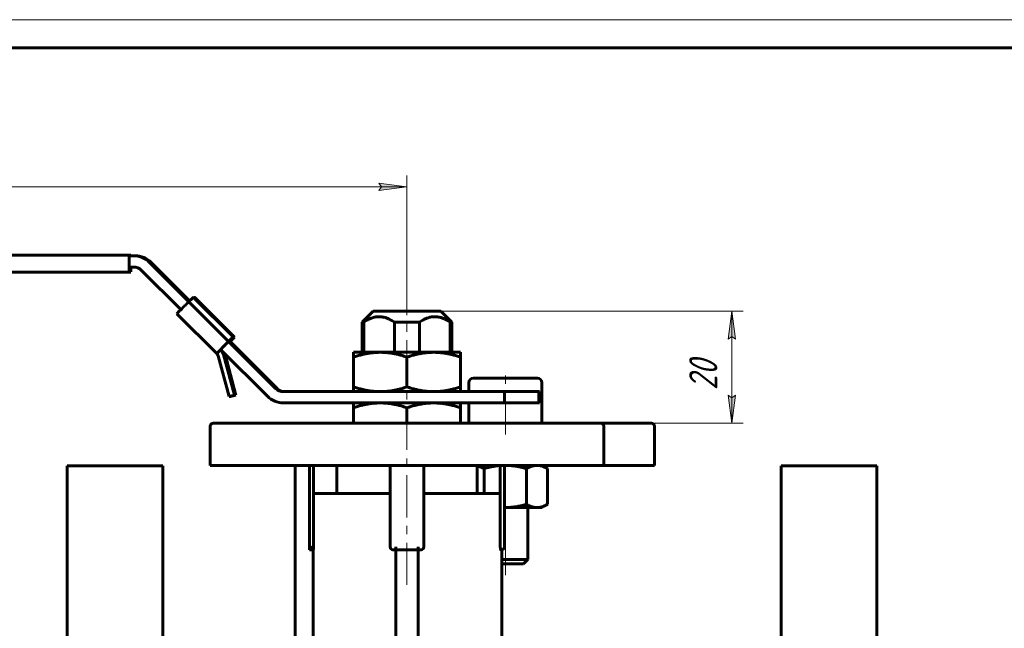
# Model space of a CAD drawing. Header units: millimetres. Extents: x 0 to 594, y 0 to 420.
# Tile 4 of 5: x 169 to 344, y 312 to 420. Entities that reach past the tile are written whole.
import ezdxf

# ---------------------------------------------------------------- set-up
doc = ezdxf.new("R2010")
doc.units = ezdxf.units.MM
for name, pattern in [('K5LT_AXLED', [12, 7.5, -1.5, 1.5, -1.5]), ('K5LT_BASIC', [0]), ('K5LT_THIN', [0])]:
    doc.linetypes.add(name, pattern=pattern)
doc.layers.add('Системный слой', color=7, linetype='Continuous')
doc.layers.add('Системный слой (1)', color=7, linetype='Continuous', true_color=0x6c6c6c)
doc.styles.add('KDIMTEXTSTYLE', font='txt', dxfattribs={"width": 0.96, "oblique": 15, "height": 5})
doc.styles.add('KTEXTSTYLE', font='txt', dxfattribs={"width": 0.96, "height": 5})
doc.dimstyles.new('KDIMSTYLE (1.00)', dxfattribs={"dimtxt": 5, "dimasz": 1, "dimexe": 2, "dimexo": 0, "dimgap": 1, "dimtad": 1, "dimtxsty": 'KDIMTEXTSTYLE', "dimsah": 1, "dimcen": 0, "dimdle": 1, "dimadec": 0, "dimazin": 0, "dimtfac": 0.667, "dimtmove": 0, "dimatfit": 3, "dimfxl": 1, "dimtvp": 1, "dimtolj": 1, "dimtzin": 0, "dimarcsym": 0})

# ---------------------------------------------------------------- blocks, each defined once
blk = doc.blocks.new('U0')
at = {"layer": 'Системный слой (1)', "color": 143, "linetype": 'K5LT_BASIC', "lineweight": 60, "true_color": 0x33acca}
for p, q in [((204.41, 361.06), (204.01, 360.64)), ((205.4, 362.06), (204.41, 361.06)), ((204.01, 360.64), (204.01, 360.64))]:
    blk.add_line(p, q, dxfattribs=at)
blk = doc.blocks.new('U1')
at = {"layer": 'Системный слой (1)', "color": 143, "linetype": 'K5LT_BASIC', "lineweight": 60, "true_color": 0x33acca}
for p in [(206.39, 362.77), (206.45, 362.84)]:
    blk.add_line(p, (206.45, 362.84), dxfattribs=at)
blk = doc.blocks.new('U2')
at = {"layer": 'Системный слой (1)', "color": 143, "linetype": 'K5LT_BASIC', "lineweight": 60, "true_color": 0x33acca}
for p, q in [((206.4, 362.76), (207.09, 363.47)), ((207.09, 363.47), (207.16, 363.54)), ((207.16, 363.54), (207.16, 363.54))]:
    blk.add_line(p, q, dxfattribs=at)
blk = doc.blocks.new('U4')
at = {"layer": 'Системный слой (1)', "color": 143, "linetype": 'K5LT_BASIC', "lineweight": 60, "true_color": 0x33acca}
for p, q in [((254.71, 323.23), (255.34, 323.23)), ((255.34, 323.23), (258.58, 323.23))]:
    blk.add_line(p, q, dxfattribs=at)
blk = doc.blocks.new('U6')
at = {"layer": 'Системный слой (1)', "color": 143, "linetype": 'K5LT_BASIC', "lineweight": 60, "true_color": 0x33acca}
for p, q in [((248.84, 355.43), (248.84, 353.84)), ((248.84, 351.84), (248.84, 348.23))]:
    blk.add_line(p, q, dxfattribs=at)
blk = doc.blocks.new('U7')
at = {"layer": 'Системный слой (1)', "color": 143, "linetype": 'K5LT_BASIC', "lineweight": 60, "true_color": 0x33acca}
for p, q in [((255.17, 333.23), (255.23, 333.23)), ((255.23, 333.23), (255.29, 333.23)), ((255.29, 333.23), (255.34, 333.23))]:
    blk.add_line(p, q, dxfattribs=at)
blk = doc.blocks.new('U8')
at = {"layer": 'Системный слой (1)', "color": 143, "linetype": 'K5LT_BASIC', "lineweight": 60, "true_color": 0x33acca}
for p, q in [((250.74, 340.55), (250.34, 340.66)), ((251.15, 340.38), (250.74, 340.55)), ((251.59, 340.15), (251.15, 340.38))]:
    blk.add_line(p, q, dxfattribs=at)
blk = doc.blocks.new('U10')
at = {"layer": 'Системный слой (1)', "color": 143, "linetype": 'K5LT_BASIC', "lineweight": 60, "true_color": 0x33acca}
for p, q in [((252.59, 340.41), (251.59, 340.15)), ((253.54, 340.59), (252.59, 340.41)), ((254.44, 340.7), (253.54, 340.59)), ((255.23, 340.73), (255.17, 340.73)), ((255.29, 340.73), (255.23, 340.73)), ((255.34, 340.73), (255.29, 340.73))]:
    blk.add_line(p, q, dxfattribs=at)
blk = doc.blocks.new('U12')
at = {"layer": 'Системный слой (1)', "color": 143, "linetype": 'K5LT_BASIC', "lineweight": 60, "true_color": 0x33acca}
for p, q in [((190.63, 375.42), (197.63, 368.43)), ((204.7, 361.35), (213.04, 353.02))]:
    blk.add_line(p, q, dxfattribs=at)
blk = doc.blocks.new('U13')
at = {"layer": 'Системный слой (1)', "color": 143, "linetype": 'K5LT_BASIC', "lineweight": 60, "true_color": 0x33acca}
for p, q in [((188.75, 376.01), (188.74, 375.34)), ((188.74, 375.34), (188.74, 375.13))]:
    blk.add_line(p, q, dxfattribs=at)
blk = doc.blocks.new('U14')
at = {"layer": 'Системный слой (1)', "color": 143, "linetype": 'K5LT_BASIC', "lineweight": 60, "true_color": 0x33acca}
for p, q in [((199.18, 369.98), (192.32, 376.84)), ((214.73, 354.43), (206.39, 362.77))]:
    blk.add_line(p, q, dxfattribs=at)
blk = doc.blocks.new('D3')
at = {"layer": 'Системный слой (1)'}
for points in [[(56.34, 390.26), (56.84, 390.92), (51.84, 390.26), (56.84, 389.6)], [(237.84, 390.26), (232.84, 390.92), (233.34, 390.26), (232.84, 389.6)]]:
    blk.add_hatch(color=7, dxfattribs=at).paths.add_polyline_path(points)
at = {"layer": 'Системный слой (1)', "color": 7, "linetype": 'K5LT_THIN', "lineweight": 18, "true_color": 0xffffff}
for p, q in [((51.84, 378.13), (51.84, 392.26)), ((51.84, 390.26), (56.84, 390.92)), ((56.84, 390.92), (56.34, 390.26)), ((233.34, 390.26), (232.84, 390.92)), ((232.84, 390.92), (237.84, 390.26)), ((237.84, 368.18), (237.84, 392.26)), ((56.84, 389.6), (51.84, 390.26)), ((237.84, 390.26), (51.84, 390.26)), ((56.34, 390.26), (56.84, 389.6)), ((237.84, 390.26), (232.84, 389.6)), ((232.84, 389.6), (233.34, 390.26))]:
    blk.add_line(p, q, dxfattribs=at)
blk.add_wipeout([(139.64, 391.26), (139.64, 398.64), (149.64, 398.64), (149.64, 391.26)]).dxf.layer = 'Системный слой (1)'
at = {"layer": 'Системный слой (1)', "color": 7, "insert": (139.64, 397.84), "char_height": 5, "attachment_point": 1, "style": 'KTEXTSTYLE'}
blk.add_mtext('\\fArial|b0|c204|p34;\\H5.0;\\W1.000;\\Q15;\\fGOST Type AU|b0|i0|c204|p34;\\Q15;\\W0.960;186', dxfattribs=at)
blk = doc.blocks.new('KDIMARROW_01')
at = {"layer": 'Системный слой'}
blk.add_hatch(color=0, dxfattribs=at).paths.add_polyline_path([(0, 0), (-5, 0.66), (-4.5, 0), (-5, -0.66)])
at = {"layer": 'Системный слой', "color": 0, "linetype": 'K5LT_THIN', "lineweight": 18}
for p, q in [((-4.5, 0), (-5, 0.66)), ((-5, 0.66), (0, 0)), ((0, 0), (-5, -0.66)), ((-5, -0.66), (-4.5, 0))]:
    blk.add_line(p, q, dxfattribs=at)
at = {"layer": 'Системный слой (1)', "color": 0, "linetype": 'K5LT_THIN', "lineweight": 18}
blk.add_line((237.84, 73.86), (236.84, 73.86), dxfattribs=at)
blk = doc.blocks.new('D4')
at = {"layer": 'Системный слой (1)'}
for points in [[(296.28, 363.18), (295.62, 368.18), (294.97, 363.18), (295.62, 363.68)], [(295.62, 348.23), (296.28, 353.23), (295.62, 352.73), (294.97, 353.23)]]:
    blk.add_hatch(color=7, dxfattribs=at).paths.add_polyline_path(points)
at = {"layer": 'Системный слой (1)', "color": 7, "linetype": 'K5LT_THIN', "lineweight": 18, "true_color": 0xffffff}
for p, q in [((243.84, 368.18), (297.62, 368.18)), ((294.97, 363.18), (295.62, 368.18)), ((295.62, 368.18), (296.28, 363.18)), ((295.62, 368.18), (295.62, 348.23)), ((295.62, 363.68), (294.97, 363.18)), ((296.28, 363.18), (295.62, 363.68)), ((295.62, 348.23), (294.97, 353.23)), ((294.97, 353.23), (295.62, 352.73)), ((295.62, 352.73), (296.28, 353.23)), ((296.28, 353.23), (295.62, 348.23)), ((267.59, 348.23), (297.62, 348.23))]:
    blk.add_line(p, q, dxfattribs=at)
blk.add_wipeout([(294.62, 354.12), (287.24, 354.12), (287.24, 361.96), (294.62, 361.96)]).dxf.layer = 'Системный слой (1)'
at = {"layer": 'Системный слой (1)', "color": 7, "insert": (288.04, 354.12), "char_height": 5, "attachment_point": 1, "rotation": 90, "style": 'KTEXTSTYLE'}
blk.add_mtext('\\fArial|b0|c204|p34;\\H5.0;\\W1.000;\\Q15;\\fGOST Type AU|b0|i0|c204|p34;\\Q15;\\W0.960;20', dxfattribs=at)
blk = doc.blocks.new('U52')
at = {"color": 7, "linetype": 'K5LT_THIN', "lineweight": 18, "true_color": 0xffffff}
blk.add_line((0, 420), (594, 420), dxfattribs=at)
at = {"color": 143, "linetype": 'K5LT_BASIC', "lineweight": 60, "true_color": 0x33acca}
blk.add_line((20, 415), (589, 415), dxfattribs=at)

msp = doc.modelspace()

# ---------------------------------------------------------------- linework, layer by layer
at = {"layer": 'Системный слой (1)', "color": 143, "linetype": 'K5LT_BASIC', "lineweight": 60, "true_color": 0x33acca}
for p, q in [((188.46, 378.125), (51.845, 378.125)), ((188.449, 377.125), (188.449, 376.125)), ((188.735, 378.125), (188.46, 378.125)), ((188.46, 378.007), (188.46, 376.007)), ((189.219, 378.007), (188.46, 378.007)), ((188.735, 378.125), (188.74, 378.007)), ((189.219, 378.007), (189.494, 378.007)), ((214.451, 354.43), (192.047, 376.836)), ((51.845, 375.125), (188.46, 375.125)), ((189.219, 376.007), (188.46, 376.007)), ((188.46, 375.125), (188.735, 375.125)), ((199.835, 370.614), (199.901, 370.614)), ((199.901, 370.614), (206.972, 363.543)), ((199.961, 370.553), (200.022, 370.614)), ((200.022, 370.614), (200.088, 370.614)), ((207.093, 363.543), (200.022, 370.614)), ((200.088, 370.614), (207.159, 363.543)), ((198.328, 369.129), (198.399, 369.2)), ((231.845, 368.181), (229.845, 366.181)), ((243.845, 368.181), (231.845, 368.181)), ((243.845, 368.181), (245.845, 366.181)), ((204.007, 360.644), (196.936, 367.715)), ((229.845, 360.844), (229.845, 366.181)), ((229.845, 366.181), (230.156, 366.181)), ((230.156, 360.844), (230.156, 366.181)), ((235.634, 366.181), (240.056, 366.181)), ((235.634, 360.844), (235.634, 366.181)), ((240.056, 360.844), (240.056, 366.181)), ((245.533, 366.181), (245.843, 366.181)), ((245.533, 360.844), (245.533, 366.181)), ((245.843, 366.181), (245.845, 366.181)), ((245.845, 360.844), (245.845, 366.181)), ((206.199, 362.836), (206.265, 362.836)), ((206.265, 362.836), (206.972, 363.543)), ((206.385, 362.836), (206.325, 362.896)), ((206.385, 362.836), (207.093, 363.543)), ((206.451, 362.836), (206.385, 362.836)), ((206.972, 363.543), (206.906, 363.543)), ((207.158, 363.543), (207.093, 363.543)), ((204.708, 361.345), (204.007, 360.644)), ((205.231, 360.454), (204.833, 361.221)), ((205.47, 362.129), (205.399, 362.058)), ((205.41, 362.058), (205.481, 362.129)), ((228.345, 359.996), (228.345, 360.844)), ((228.345, 360.844), (233.095, 360.844)), ((233.095, 360.844), (242.595, 360.844)), ((242.595, 360.844), (247.345, 360.844)), ((247.345, 360.844), (247.345, 359.996)), ((206.197, 352.986), (204.266, 360.195)), ((207.163, 353.244), (205.231, 360.454)), ((205.431, 360.623), (205.484, 360.454)), ((205.484, 360.454), (207.416, 353.244)), ((228.345, 359.996), (228.345, 354.693)), ((237.845, 359.996), (237.845, 354.693)), ((247.345, 359.996), (247.345, 354.693)), ((261.045, 356.231), (249.645, 356.231)), ((255.206, 353.844), (215.866, 353.844)), ((228.345, 353.844), (228.345, 354.693)), ((247.345, 354.693), (247.345, 353.844)), ((255.206, 353.844), (255.206, 351.844)), ((261.272, 353.844), (255.206, 353.844)), ((261.415, 353.844), (261.272, 353.844)), ((261.272, 351.844), (261.272, 353.844)), ((261.415, 353.844), (261.415, 351.844)), ((261.845, 355.431), (261.845, 348.231)), ((206.197, 352.986), (207.163, 353.244)), ((206.45, 352.986), (206.197, 352.986)), ((206.45, 352.986), (207.416, 353.244)), ((207.416, 353.244), (207.163, 353.244)), ((255.206, 351.844), (215.866, 351.844)), ((228.345, 350.996), (228.345, 351.844)), ((228.345, 348.231), (228.345, 350.996)), ((237.845, 348.231), (237.845, 350.996)), ((247.345, 351.844), (247.345, 350.996)), ((247.345, 348.231), (247.345, 350.996)), ((255.206, 351.844), (261.272, 351.844)), ((261.415, 351.844), (261.272, 351.844)), ((202.845, 340.731), (202.845, 347.731)), ((212.845, 348.231), (203.345, 348.231)), ((262.845, 348.231), (212.845, 348.231)), ((272.345, 348.231), (262.845, 348.231)), ((281.345, 348.231), (272.345, 348.231)), ((272.845, 340.731), (272.845, 347.731)), ((281.845, 340.731), (281.845, 347.731)), ((177.402, 340.625), (194.402, 340.625)), ((177.402, 340.625), (177.402, 175.625)), ((194.402, 340.625), (194.402, 175.625)), ((202.845, 340.731), (212.845, 340.731)), ((212.845, 340.731), (262.845, 340.731)), ((217.977, 340.731), (217.977, 295.625)), ((220.52, 340.731), (220.52, 325.731)), ((221.246, 335.731), (221.246, 340.731)), ((225.345, 335.731), (225.345, 340.731)), ((234.845, 340.731), (234.845, 326.231)), ((240.845, 326.231), (240.845, 340.731)), ((250.345, 335.731), (250.345, 340.731)), ((251.592, 335.731), (251.592, 340.151)), ((254.443, 335.731), (254.443, 340.731)), ((255.17, 326.231), (255.17, 340.731)), ((259.098, 333.812), (259.098, 340.151)), ((261.845, 340.731), (262.85, 340.151)), ((262.845, 340.731), (272.845, 340.731)), ((262.85, 333.812), (262.85, 340.151)), ((272.845, 340.731), (281.845, 340.731)), ((321.402, 340.625), (304.402, 340.625)), ((304.402, 340.625), (304.402, 175.625)), ((321.402, 175.625), (321.402, 340.625)), ((221.246, 335.731), (221.246, 326.231)), ((221.246, 335.731), (234.845, 335.731)), ((240.845, 335.731), (254.443, 335.731)), ((254.443, 326.231), (254.443, 335.731)), ((255.345, 333.231), (255.17, 333.231)), ((260.974, 333.231), (255.345, 333.231)), ((259.345, 333.231), (259.345, 323.998)), ((261.845, 333.231), (260.974, 333.231)), ((261.845, 333.231), (262.85, 333.812)), ((220.52, 325.731), (221.02, 326.231)), ((220.52, 325.731), (221.163, 325.731)), ((221.163, 285.511), (221.163, 325.731)), ((235.345, 325.731), (235.845, 325.731)), ((235.845, 326.231), (235.845, 325.731)), ((239.845, 325.731), (235.845, 325.731)), ((235.845, 325.731), (235.845, 285.375)), ((239.845, 325.731), (239.845, 326.231)), ((239.845, 325.731), (239.845, 285.375)), ((239.845, 325.731), (240.345, 325.731)), ((254.526, 325.731), (254.67, 325.731)), ((254.712, 325.733), (254.712, 303.125)), ((255.345, 323.998), (254.712, 323.998)), ((259.345, 323.998), (255.345, 323.998)), ((258.578, 323.231), (259.345, 323.998))]:
    msp.add_line(p, q, dxfattribs=at)
at = {"layer": 'Системный слой (1)', "color": 30, "linetype": 'K5LT_AXLED', "lineweight": 18, "true_color": 0xff8000}
for p, q in [((237.845, 319.477), (237.845, 370.181)), ((255.345, 346.231), (255.345, 358.231)), ((255.345, 321.231), (255.345, 335.231))]:
    msp.add_line(p, q, dxfattribs=at)
at = {"layer": 'Системный слой (1)', "color": 143, "linetype": 'K5LT_BASIC', "lineweight": 60, "true_color": 0x33acca}
for centre, radius, start, end in [((249.645, 355.431), 0.8, 90, 180), ((261.045, 355.431), 0.8, 0, 90), ((203.345, 347.731), 0.5, 90, 180), ((272.345, 347.731), 0.5, 0, 90), ((281.345, 347.731), 0.5, 0, 90), ((235.345, 326.231), 0.5, 180, 270), ((235.345, 326.231), 0.5, 180, 270), ((240.345, 326.231), 0.5, 270, 0), ((254.67, 326.231), 0.5, 270, 0)]:
    msp.add_arc(centre, radius, start, end, dxfattribs=at)
for centre, major_axis, ratio, start_param, end_param in [((188.46, 377.125), (0, -1), 0.0109891, 3.1415927, 4.712389), ((189.219, 374.007), (0, 4), 0.9999396, 5.4977871, 6.2831853), ((189.494, 374.007), (0, 4), 0.9999396, 5.4977871, 6.2831853), ((188.46, 376.125), (0, -1), 0.0109891, 4.712389, 6.2831853), ((189.219, 374.007), (0, 2), 0.9999396, 5.4977871, 6.2831853), ((198.421, 369.2), (-1.414, -1.414), 0.0077705, 3.1493634, 4.7201598), ((198.674, 369.2), (1.414, 1.414), 0.0077705, 0, 0.0077708), ((198.35, 369.129), (-1.414, -1.414), 0.0077705, 4.7201598, 6.2831853), ((205.492, 362.129), (1.414, 1.414), 0.0077705, 0.0077708, 1.5785671), ((203.3, 359.937), (0, 1), 0.9999396, 4.9741884, 5.4977871), ((215.866, 355.844), (0, -2), 0.9999396, 5.4977871, 6.2831853), ((216.14, 355.844), (0, -2), 0.9999396, 5.4977871, 6.2831853), ((215.866, 355.844), (0, -4), 0.9999396, 5.4977871, 6.2831853)]:
    msp.add_ellipse(centre, major_axis=major_axis, ratio=ratio, start_param=start_param, end_param=end_param, dxfattribs=at)
for points, knots in [([(235.634, 366.181), (235.426, 366.323), (235.096, 366.53), (234.689, 366.739), (234.399, 366.868), (234.145, 366.965), (233.849, 367.056), (233.535, 367.128), (233.195, 367.174), (232.853, 367.186), (232.552, 367.168), (232.264, 367.128), (231.92, 367.054), (231.459, 366.905), (230.842, 366.621), (230.404, 366.351), (230.156, 366.181)], [0, 0, 0, 0, 2.0599538, 3.2229676, 3.8744739, 4.7738205, 5.5706719, 6.5817415, 7.6158213, 8.6255832, 9.6317395, 10.3038885, 11.2148251, 12.739599, 14.5313313, 17, 17, 17, 17]), ([(245.533, 366.181), (245.326, 366.323), (244.996, 366.53), (244.588, 366.739), (244.298, 366.868), (244.045, 366.965), (243.749, 367.056), (243.435, 367.128), (243.094, 367.174), (242.753, 367.186), (242.452, 367.168), (242.163, 367.128), (241.819, 367.054), (241.358, 366.905), (240.742, 366.621), (240.304, 366.351), (240.056, 366.181)], [0, 0, 0, 0, 2.0599538, 3.2229676, 3.8744739, 4.7738205, 5.5706719, 6.5817415, 7.6158213, 8.6255832, 9.6317395, 10.3038885, 11.2148251, 12.739599, 14.5313313, 17, 17, 17, 17]), ([(221.246, 326.231), (221.246, 326.188), (221.245, 326.13), (221.24, 326.047), (221.235, 325.99), (221.228, 325.923), (221.219, 325.866), (221.208, 325.817), (221.196, 325.776), (221.185, 325.75), (221.173, 325.734), (221.167, 325.731), (221.163, 325.731)], [0, 0, 0, 0, 2.2089702, 2.8485595, 4.2554477, 5.2144152, 6.7603446, 8.1986521, 9.1437338, 10.8299338, 11.7723228, 13, 13, 13, 13]), ([(254.526, 325.731), (254.521, 325.731), (254.511, 325.737), (254.496, 325.767), (254.482, 325.812), (254.472, 325.862), (254.465, 325.904), (254.459, 325.949), (254.454, 325.992), (254.45, 326.041), (254.447, 326.093), (254.444, 326.158), (254.443, 326.208), (254.443, 326.231)], [0, 0, 0, 0, 1.784465, 3.5398107, 5.3586757, 6.7149959, 7.8466664, 8.5067087, 9.8319105, 10.5111691, 11.3030923, 12.7204713, 14, 14, 14, 14])]:
    msp.add_open_spline(points, degree=3, knots=knots, dxfattribs=at)
for points in [[(233.095, 360.844), (230.89, 360.844), (228.345, 359.996)], [(237.845, 359.996), (235.299, 360.844), (233.095, 360.844)], [(242.595, 360.844), (240.39, 360.844), (237.845, 359.996)], [(247.345, 359.996), (244.799, 360.844), (242.595, 360.844)], [(228.345, 354.693), (230.89, 353.844), (233.095, 353.844)], [(233.095, 353.844), (235.299, 353.844), (237.845, 354.693)], [(237.845, 354.693), (240.39, 353.844), (242.595, 353.844)], [(242.595, 353.844), (244.799, 353.844), (247.345, 354.693)], [(233.095, 351.844), (230.89, 351.844), (228.345, 350.996)], [(237.845, 350.996), (235.299, 351.844), (233.095, 351.844)], [(242.595, 351.844), (240.39, 351.844), (237.845, 350.996)], [(247.345, 350.996), (244.799, 351.844), (242.595, 351.844)], [(259.098, 340.151), (257.086, 340.731), (255.345, 340.731)], [(260.974, 340.731), (260.103, 340.731), (259.098, 340.151)], [(262.85, 340.151), (261.845, 340.731), (260.974, 340.731)], [(255.345, 333.231), (257.086, 333.231), (259.098, 333.812)], [(259.098, 333.812), (260.103, 333.231), (260.974, 333.231)], [(260.974, 333.231), (261.845, 333.231), (262.85, 333.812)]]:
    msp.add_rational_spline(points, [1, 1.0379548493, 1], degree=2, dxfattribs=at)

# ---------------------------------------------------------------- block references
at = {"layer": 'Системный слой (1)'}
for name in ['U14', 'U13', 'U12', 'U1', 'U2', 'U0', 'U6', 'U8', 'U10', 'U7', 'U4']:
    msp.add_blockref(name, (0, 0), dxfattribs=at)

# ---------------------------------------------------------------- next in the draw order: dimensions: what is measured, and where the dimension line sits
at = {"layer": 'Системный слой (1)', "color": 7}
dim = msp.add_linear_dim(base=(237.845, 390.257), p1=(51.845, 378.125), p2=(237.845, 368.181), dimstyle='KDIMSTYLE (1.00)', override={"dimexo": 0, "dimpost": '\\fGOST Type AU|b0|c204|p34;\\H5.0;\\W0.960;\\Q15;<>', "dimblk1": 'KDIMARROW_01', "dimblk2": 'KDIMARROW_01', "dimse1": 0, "dimse2": 0, "dimclrt": 7, "dimtol": 1, "dimtp": 0, "dimtm": 0, "dimtdec": 5, "dimtolj": 1}, dxfattribs=at)
dim.commit()
dim.dimension.update_dxf_attribs({"geometry": 'D3', "text_midpoint": (144.845, 390.257), "dimtype": 160})
dim = msp.add_linear_dim(base=(295.625, 368.181), p1=(267.595, 348.231), p2=(243.845, 368.181), angle=90, dimstyle='KDIMSTYLE (1.00)', override={"dimexo": 0, "dimpost": '\\fGOST Type AU|b0|c204|p34;\\H5.0;\\W0.960;\\Q15;<>', "dimblk1": 'KDIMARROW_01', "dimblk2": 'KDIMARROW_01', "dimse1": 0, "dimse2": 0, "dimclrt": 7, "dimtol": 1, "dimtp": 0, "dimtm": 0, "dimtdec": 5, "dimtolj": 1}, dxfattribs=at)
dim.commit()
dim.dimension.update_dxf_attribs({"geometry": 'D4', "text_midpoint": (295.625, 358.206), "dimtype": 160})

# ---------------------------------------------------------------- next in the draw order: block references
msp.add_blockref('U52', (0, 0))

doc.saveas('drawing.dxf')
